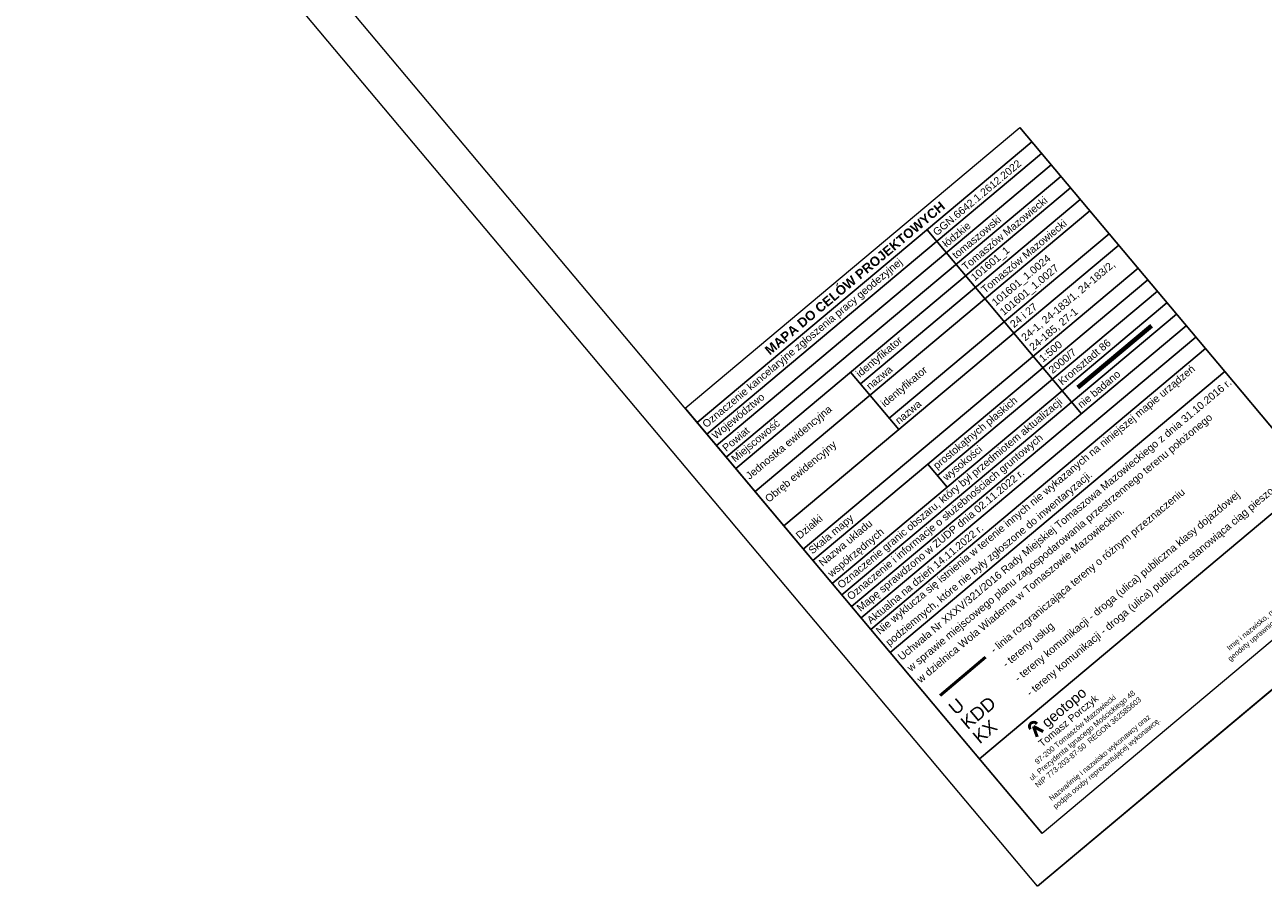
# Model space of a CAD drawing. Header units: metres. Extents: x 7429064 to 7430889, y 5709479 to 5710355.
# Tile 1 of 56: x 7429064 to 7429229, y 5709479 to 5709594. Entities that reach past the tile are written whole.
import ezdxf
from ezdxf.enums import TextEntityAlignment as Align

# ---------------------------------------------------------------- set-up
doc = ezdxf.new("R2010")
doc.units = ezdxf.units.M
for name, color, linetype in [('_1_X-REFY', 7, 'Continuous'), ('nazwa_firmy', 252, 'Continuous'), ('Ramka', 7, 'Continuous')]:
    doc.layers.add(name, color=color, linetype=linetype)
for name, color, linetype, lineweight in [('arkusz', 252, 'Continuous', 18), ('MPZP', 252, 'Continuous', 50), ('zakres', 252, 'Continuous', 70)]:
    doc.layers.add(name, color=color, linetype=linetype, lineweight=lineweight)
doc.styles.add('Arial', font='arial.ttf')

# ---------------------------------------------------------------- blocks, each defined once
blk = doc.blocks.new('A$C47155432')
at = {"layer": 'Ramka', "insert": (0.43, 2.23), "char_height": 0.7, "width": 19.2612, "attachment_point": 1, "style": 'Arial'}
blk.add_mtext(' Nazwa/imię i nazwisko wykonawcy oraz\\Ppodpis osoby reprezentującej wykonawcę.', dxfattribs=at)
blk = doc.blocks.new('A$C618B2A2A')
at = {"layer": 'Ramka', "insert": (0.44, 2.24), "char_height": 0.7, "width": 21.0231, "attachment_point": 1, "style": 'Arial'}
blk.add_mtext('   Imię i nazwisko, numer uprawnień i podpis\\Pgeodety uprawnionego, który opracował mapę.', dxfattribs=at)
blk = doc.blocks.new('X-ref_MDCP_Szara')
at = {"layer": 'arkusz', "linetype": 'Continuous'}
for p, q in [((7429981.3, 5710141.96), (7429199.93, 5709486.32)), ((7429988.34, 5710141.34), (7429199.32, 5709479.27)), ((7429199.32, 5709479.27), (7429064.33, 5709640.14)), ((7429199.93, 5709486.32), (7429071.38, 5709639.53))]:
    blk.add_line(p, q, dxfattribs=at)
at = {"layer": 'arkusz'}
blk.add_line((7429152.35, 5709543.02), (7429196.98, 5709580.47), dxfattribs=at)
at = {"layer": 'MPZP'}
blk.add_line((7429186.36, 5709504.73), (7429192.41, 5709509.81), dxfattribs=at)
at = {"layer": 'nazwa_firmy', "color": 7, "lineweight": 50}
for p, q in [((7429199.26, 5709499.19, -0.9), (7429198.8, 5709500.6, -0.9)), ((7429200.1, 5709499.9, -0.62), (7429198.8, 5709500.6, -0.62))]:
    blk.add_line(p, q, dxfattribs=at)
blk.add_arc((7429198.8, 5709500.6, -0.9), 0.556, 40, 220, dxfattribs=at)
at = {"layer": 'Ramka', "color": 0, "linetype": 'ByBlock', "lineweight": -2}
for p, q in [((7429196.98, 5709580.47), (7429221.73, 5709550.98)), ((7429153.96, 5709541.11), (7429198.59, 5709578.55)), ((7429155.25, 5709539.57), (7429199.87, 5709577.02)), ((7429156.53, 5709538.04), (7429201.16, 5709575.49)), ((7429157.82, 5709536.51), (7429202.44, 5709573.96)), ((7429159.1, 5709534.98), (7429203.73, 5709572.42)), ((7429175.71, 5709546.3), (7429205.01, 5709570.89)), ((7429161.67, 5709531.91), (7429206.3, 5709569.36)), ((7429179.56, 5709541.71), (7429208.87, 5709566.3)), ((7429184.6, 5709566.82), (7429205.17, 5709542.3)), ((7429165.52, 5709527.33), (7429210.15, 5709564.77)), ((7429168.1, 5709524.25), (7429212.73, 5709561.7)), ((7429184.71, 5709535.58), (7429214.01, 5709560.17)), ((7429185.99, 5709534.05), (7429215.3, 5709558.64)), ((7429202.6, 5709545.37), (7429216.58, 5709557.1)), ((7429173.24, 5709518.13), (7429217.87, 5709555.57)), ((7429175.81, 5709515.06), (7429220.44, 5709552.51)), ((7429174.42, 5709547.83), (7429180.84, 5709540.18)), ((7429152.35, 5709543.02), (7429177.1, 5709513.53)), ((7429199.32, 5709479.27), (7429243.94, 5709516.72)), ((7429199.32, 5709479.27), (7429242.98, 5709515.91)), ((7429186.8, 5709501.97), (7429199.93, 5709486.32))]:
    blk.add_line(p, q, dxfattribs=at)
at = {"layer": 'Ramka', "color": 0, "lineweight": -2}
for p, q in [((7429174.53, 5709516.59), (7429219.16, 5709554.04)), ((7429177.1, 5709513.53), (7429221.73, 5709550.98)), ((7429221.73, 5709550.98), (7429224.3, 5709547.91)), ((7429179.67, 5709510.47), (7429224.3, 5709547.91)), ((7429224.3, 5709547.91), (7429231.43, 5709539.41)), ((7429171.96, 5709519.66), (7429202.6, 5709545.37)), ((7429169.39, 5709522.72), (7429184.71, 5709535.58)), ((7429184.71, 5709535.58), (7429187.28, 5709532.51)), ((7429191.58, 5709496.28), (7429236.2, 5709533.72)), ((7429177.1, 5709513.53), (7429179.67, 5709510.47)), ((7429179.67, 5709510.47), (7429186.8, 5709501.97))]:
    blk.add_line(p, q, dxfattribs=at)
at = {"layer": 'zakres'}
blk.add_line((7429204.72, 5709545.81), (7429214.52, 5709554.03), dxfattribs=at)
at = {"layer": 'Ramka', "linetype": 'Continuous', "rotation": 39.99999999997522}
for name, p in [('A$C618B2A2A', (7429224.94, 5709508.68)), ('A$C47155432', (7429201.66, 5709488.99))]:
    blk.add_blockref(name, p, dxfattribs=at)
at = {"layer": 'MPZP', "style": 'Arial'}
for s, p in [('U', (7429188.41, 5709502.01)), ('KDD', (7429190.01, 5709500.09)), ('KX', (7429191.62, 5709498.18))]:
    blk.add_text(s, height=1.75, rotation=40, dxfattribs=at).set_placement(p)
at = {"layer": 'nazwa_firmy', "insert": (7429196.33, 5709496.01), "char_height": 0.72, "attachment_point": 1, "rotation": 40, "style": 'Arial'}
blk.add_mtext_dynamic_manual_height_columns('{\\C7;              \\H1.3333x;Tomasz Porczyk\\H1.5x;\\P\\H0.5x;       97-200 Tomaszów Mazowiecki\\Pul. Prezydenta Ignacego Mościckiego 48 \\PNIP 773-203-87-50  REGON 362585603}', width=28.973, gutter_width=12.5, heights=[8.44], dxfattribs=at)
at = {"layer": 'nazwa_firmy', "color": 7, "insert": (7429199.73, 5709501.43, -0.9), "char_height": 1.389, "attachment_point": 1, "rotation": 40, "style": 'Arial'}
blk.add_mtext_dynamic_manual_height_columns('geotopo', width=1294.3197, gutter_width=12.5, heights=[0], dxfattribs=at)
at = {"layer": 'Ramka', "style": 'Arial'}
for s, p in [('Uchwała Nr XXXV/321/2016 Rady Miejskiej Tomaszowa Mazowieckiego z dnia 31.10.2016 r.', (7429181.23, 5709509.33)), ('w sprawie miejscowego planu zagospodarowania przestrzennego terenu położonego', (7429182.46, 5709507.86)), ('w dzielnica Wola Wiaderna w Tomaszowie Mazowieckim.', (7429183.75, 5709506.33))]:
    blk.add_text(s, height=1, rotation=40, dxfattribs=at).set_placement(p)
for s, p in [('- tereny komunikacji - droga (ulica) publiczna stanowiąca ciąg pieszo-jezdny', (7429198.05, 5709504.93)), ('- linia rozgraniczająca tereny o różnym przeznaczeniu', (7429193.24, 5709510.66)), ('- tereny komunikacji - droga (ulica) publiczna klasy dojazdowej', (7429196.44, 5709506.85)), ('- tereny usług', (7429194.84, 5709508.76))]:
    blk.add_text(s, height=1, rotation=40, dxfattribs=at).set_placement(p, align=Align.MIDDLE_LEFT)
at = {"layer": 'Ramka', "color": 0, "linetype": 'Continuous', "rotation": 40, "style": 'Arial'}
for s, insert, char_height, width, attachment_point in [(' GGN.6642.1.2612.2022', (7429185.29, 5709566.09), 1, 16.88, 4), ('{ Tomaszów Mazowiecki}', (7429189.15, 5709561.49), 1, 16.88, 4), ('{\\fArial|b1|i0|c238|p34;MAPA DO CELÓW PROJEKTOWYCH}', (7429174.99, 5709560.38), 1.25, 56.88, 5), ('{ łódzkie}', (7429186.58, 5709564.56), 1, 16.88, 4), ('{ tomaszowski}', (7429187.86, 5709563.03), 1, 16.88, 4), ('{ Tomaszów Mazowiecki}', (7429191.72, 5709558.43), 1, 16.88, 4), ('{ 101601_1}', (7429190.43, 5709559.96), 1, 16.88, 4), (' Oznaczenie kancelaryjne zgłoszenia pracy geodezyjnej', (7429154.65, 5709540.38), 1, 39.88, 4), (' 101601_1.0024\\P 101601_1.0027', (7429193.76, 5709555.99), 1, 16.94, 4), (' 24-1, 24-183/1, 24-183/2,\\P 24-185, 27-1', (7429197.66, 5709551.35), 1, 16.94, 4), (' 24 i 27', (7429195.57, 5709553.83), 1, 16.88, 4), (' identyfikator', (7429175.11, 5709547.11), 1, 19.88, 4), ('{ 1:500}', (7429199.43, 5709549.24), 1, 16.88, 4), ('{ 2000/7}', (7429200.72, 5709547.71), 1, 16.88, 4), (' Kronsztadt 86', (7429202, 5709546.17), 1, 16.88, 4), (' nazwa', (7429176.4, 5709545.57), 1, 19.88, 4), (' identyfikator', (7429178.44, 5709543.14), 1, 19.94, 4), ('{ nie badano}', (7429204.57, 5709543.11), 1, 16.88, 4), (' Nie wyklucza się istnienia w terenie innych nie wykazanych na niniejszej mapie urządzeń', (7429177.79, 5709512.8), 1, 56.88, 4), (' Województwo', (7429155.93, 5709538.85), 1, 39.88, 4), (' prostokątnych płaskich', (7429185.4, 5709534.85), 1, 19.88, 4), (' Jednostka ewidencyjna', (7429160.43, 5709533.48), 1, 19.88, 4), (' nazwa', (7429180.25, 5709540.98), 1, 19.88, 4), (' Miejscowość', (7429158.5, 5709535.78), 1, 39.88, 4), (' Oznaczenie granic obszaru, który był przedmiotem aktualizacji', (7429172.65, 5709518.93), 1, 39.88, 4), (' Oznaczenie i informacje o służebnościach gruntowych', (7429173.93, 5709517.4), 1, 39.88, 4), (' Powiat', (7429157.22, 5709537.32), 1, 39.88, 4), (' Obręb ewidencyjny', (7429163, 5709530.42), 1, 19.88, 4), (' wysokości', (7429186.68, 5709533.32), 1, 19.88, 4), (' podziemnych, które nie były zgłoszone do inwentaryzacji.', (7429179.07, 5709511.27), 1, 56.88, 4), (' Mapę sprawdzono w ZUDP dnia 02.11.2022 r.', (7429175.22, 5709515.87), 1, 56.88, 4), (' Działki', (7429167.02, 5709525.64), 1, 39.94, 4), (' Skala mapy', (7429168.79, 5709523.53), 1, 39.88, 4), (' Nazwa układu', (7429170.08, 5709521.99), 1, 19.88, 4), (' współrzędnych', (7429171.36, 5709520.46), 1, 19.88, 4), (' Aktualna na dzień 14.11.2022 r.', (7429176.5, 5709514.33), 1, 56.88, 4)]:
    blk.add_mtext(s, dxfattribs=dict(at, insert=insert, char_height=char_height, width=width, attachment_point=attachment_point))

msp = doc.modelspace()

# ---------------------------------------------------------------- block references
at = {"layer": '_1_X-REFY'}
msp.add_blockref('X-ref_MDCP_Szara', (0, 0), dxfattribs=at)

doc.saveas('drawing.dxf')
